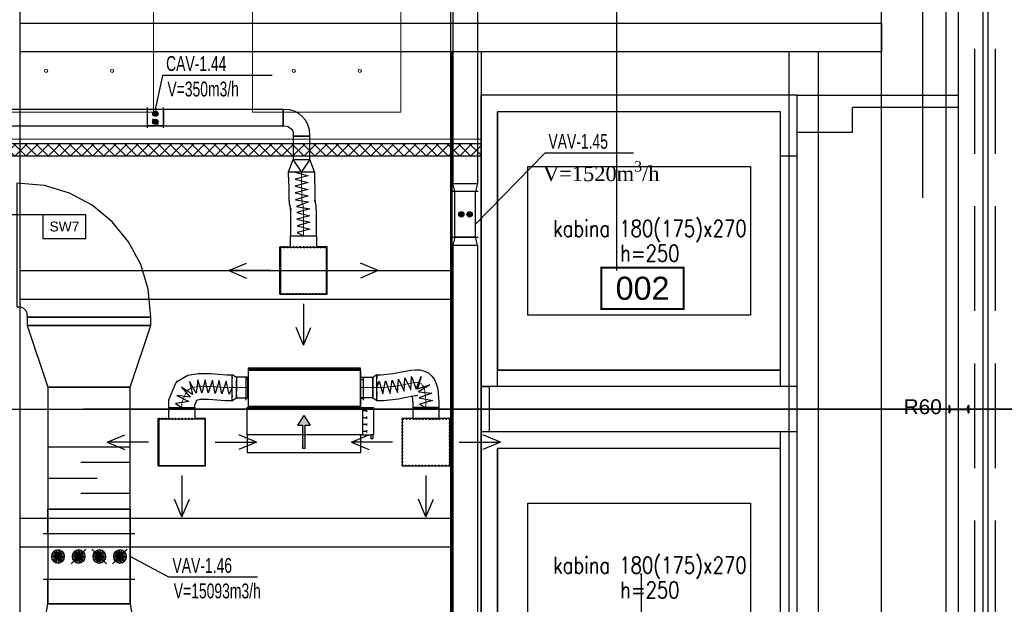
# Model space of a CAD drawing. Header units: centimetres. Extents: x -228435 to 46820, y -89367 to 152985.
# Tile 251 of 256: x 2240 to 14170, y 8636 to 15720. Entities that reach past the tile are written whole.
import ezdxf
from ezdxf.enums import TextEntityAlignment as Align

# ---------------------------------------------------------------- set-up
doc = ezdxf.new("R2010")
doc.units = ezdxf.units.CM
doc.header["$LTSCALE"] = 50
doc.header["$PDMODE"] = 35
doc.header["$PDSIZE"] = 0.1
for name, pattern in [('CADVENT_CENTERLINE', [9.9, 7.4, -1, 0.5, -1]), ('CADVENT_HIDDEN', [0.8, 0.25, -0.55]), ('Kondygnacja  -0_5$0$HIDDEN', [9.525, 6.35, -3.175]), ('Kondygnacja  -0_5$0$HIDDEN2', [4.7625, 3.175, -1.5875]), ('Osie rzutów$0$DASHDOT2', [12.7, 6.35, -3.175, 0, -3.175])]:
    doc.linetypes.add(name, pattern=pattern)
doc.layers.get('0').update_dxf_attribs({"color": 8})
doc.layers.get('DEFPOINTS').update_dxf_attribs({"color": 8})
for name, color, linetype in [('01-103-Went PP_poziom-0_5$0$L_Nawiew', 250, 'Continuous'), ('bgde-nawiewEXP', 250, 'Continuous'), ('bgde-nawiewHIDDEN', 250, 'Continuous'), ('bgde-wywiewEXP', 250, 'Continuous'), ('bgde-wywiewSOL', 5, 'Continuous'), ('bgde_AJ_strzałki', 7, 'Continuous'), ('bgde_redukcja', 250, 'Continuous'), ('bgde_tlumik', 250, 'Continuous'), ('bgde_VAV', 7, 'Continuous'), ('Kondygnacja  -0_5$0$ARCH_GK', 8, 'Continuous'), ('Kondygnacja  -0_5$0$ARCH_INFO_ODPORNOŚĆ OGNIOWA', 8, 'Continuous'), ('Kondygnacja  -0_5$0$ARCH_INFO_OPISY_IST', 8, 'Continuous'), ('Kondygnacja  -0_5$0$ARCH_INFO_OPISY_PRZEGRODY', 8, 'Continuous'), ('Kondygnacja  -0_5$0$ARCH_KONSTR_POWYŻEJ RZUTU', 8, 'Kondygnacja  -0_5$0$HIDDEN'), ('Kondygnacja  -0_5$0$ARCH_KONSTR_POWYŻEJ RZUTU_IST', 8, 'Kondygnacja  -0_5$0$HIDDEN2'), ('Kondygnacja  -0_5$0$ARCH_NIEWIDOK_IST', 8, 'Kondygnacja  -0_5$0$HIDDEN'), ('Kondygnacja  -0_5$0$ARCH_STAL_IST', 8, 'Continuous'), ('Kondygnacja  -0_5$0$ARCH_WIDOK_IST', 8, 'Continuous'), ('Kondygnacja  -0_5$0$ARCH_ŚLUSARKA_OKNA_IST', 8, 'Continuous'), ('Kondygnacja  -0_5$0$ARCH_ŻELBET_IST', 8, 'Continuous'), ('Osie rzutów$0$ARCH_INFO_OSIE_IST', 8, 'Osie rzutów$0$DASHDOT2'), ('Osie rzutów$0$ARCH_INFO_OSIE_OPISY_IST', 8, 'Continuous'), ('Pomieszczenia -05$0$ARCH_INFO_AREA_ETYKIETY_200', 8, 'Continuous')]:
    doc.layers.add(name, color=color, linetype=linetype)
for name, color, linetype, lineweight in [('bgde-nawiewCEN', 7, 'Continuous', 13), ('Kondygnacja  -0_5$0$ARCH_INFO_WYMIARY', 8, 'Continuous', 9), ('Kondygnacja  -0_5$0$ARCH_WIDOK', 8, 'Continuous', 13), ('SU Lampy kwadratowe  -05$0$ARCH_SUFITY_PODWIESZANE', 8, 'Continuous', 9)]:
    doc.layers.add(name, color=color, linetype=linetype, lineweight=lineweight)
doc.styles.add('Kondygnacja  -0_5$0$Arial', font='ARIAL.TTF')
doc.styles.add('Kondygnacja  -0_5$0$Romans', font='Romans.shx', dxfattribs={"width": 0.7})
doc.styles.add('Kondygnacja  -0_5$0$ROMANS-50-CM', font='romans.shx', dxfattribs={"width": 0.8, "height": 10})
doc.styles.add('Pomieszczenia -05$0$Arial', font='ARIAL.TTF')
doc.dimstyles.new('Kondygnacja  -0_5$0$Wymiary 1-100', dxfattribs={"dimtxt": 12, "dimasz": 10, "dimexe": 5, "dimexo": 0, "dimgap": 4, "dimtad": 1, "dimrnd": 0.5, "dimzin": 12, "dimdsep": 46, "dimtxsty": 'Kondygnacja  -0_5$0$Romans', "dimblk": 'Kondygnacja  -0_5$0$_Oblique', "dimcen": 10, "dimdle": 10, "dimclrt": 55, "dimazin": 0, "dimtfac": 1, "dimtmove": 1, "dimatfit": 3, "dimfxl": 8, "dimfxlon": 1, "dimtolj": 1, "dimtzin": 0, "dimarcsym": 0})

# ---------------------------------------------------------------- blocks, each defined once
blk = doc.blocks.new('Osie rzutów')
at = {"layer": 'Osie rzutów$0$ARCH_INFO_OSIE_IST', "ltscale": 10}
for p, q in [((12860, 12510), (12860, 4623.26)), ((13460, 12510), (13460, 4623.26)), ((4436.04, 5600), (15156.54, 5600)), ((15156.54, 5600), (12415.5, 5600))]:
    blk.add_line(p, q, dxfattribs=at)
blk = doc.blocks.new('SU Lampy kwadratowe  -05')
at = {"layer": 'SU Lampy kwadratowe  -05$0$ARCH_SUFITY_PODWIESZANE'}
for points in [[(12320, 6140), (12500, 6140), (12500, 5960), (12320, 5960)], [(12620, 6140), (12800, 6140), (12800, 5960), (12620, 5960)]]:
    blk.add_lwpolyline(points, close=True, dxfattribs=at)
for centre in [(12370, 6010), (12450, 6010), (12670, 6010), (12750, 6010)]:
    blk.add_circle(centre, 2, dxfattribs=at)
blk = doc.blocks.new('Kondygnacja  -0_5$0$_Oblique')
at = {"color": 0, "linetype": 'ByBlock', "lineweight": -2}
blk.add_line((-0.5, -0.5), (0.5, 0.5), dxfattribs=at)
blk = doc.blocks.new('*D164')
at = {"layer": 'DEFPOINTS', "color": 0}
for p in [(9286, 9000), (9286, 4650), (9770, 4650)]:
    blk.add_point(p, dxfattribs=at)
at = {"layer": 'Kondygnacja  -0_5$0$ARCH_INFO_WYMIARY', "color": 0, "lineweight": -2}
for p, q in [((9762, 9000), (9775, 9000)), ((9770, 9010), (9770, 4640)), ((9762, 4650), (9775, 4650))]:
    blk.add_line(p, q, dxfattribs=at)
at = {"layer": 'Kondygnacja  -0_5$0$ARCH_INFO_WYMIARY', "color": 0, "lineweight": -2, "xscale": 10, "yscale": 10, "zscale": 10}
for p, rotation in [((9770, 9000), 90), ((9770, 4650), 270)]:
    blk.add_blockref('Kondygnacja  -0_5$0$_Oblique', p, dxfattribs=dict(at, rotation=rotation))
at = {"layer": 'Kondygnacja  -0_5$0$ARCH_INFO_WYMIARY', "color": 55, "insert": (9760, 6825), "char_height": 12, "attachment_point": 5, "rotation": 90, "style": 'Kondygnacja  -0_5$0$Romans'}
blk.add_mtext('\\A1;4350', dxfattribs=at)
blk = doc.blocks.new('Kondygnacja  -0_5$0$konstrukcja istniejąca -0.5')
at = {"layer": 'Kondygnacja  -0_5$0$ARCH_KONSTR_POWYŻEJ RZUTU_IST', "ltscale": 10}
for points in [[(13432, 9825), (13432, 4975), (13382, 4975)], [(12338, 6175), (12338, 5025)], [(13382, 5025), (13382, 6175)], [(12338, 6067.9), (13382, 6067.9), (13382, 6032.9), (12338, 6032.9)], [(12862, 5167.9), (12862, 6032.9)], [(12897, 6032.9), (12897, 5167.9)], [(13270.5, 5167.9), (13270.5, 6032.9)], [(13305.5, 6032.9), (13305.5, 5167.9)], [(12338, 5767.9), (12862, 5767.9)], [(12862, 5732.9), (12338, 5732.9)], [(12338, 5467.9), (12862, 5467.9)], [(12862, 5432.9), (12338, 5432.9)]]:
    blk.add_lwpolyline(points, dxfattribs=at)
blk = doc.blocks.new('Pomieszczenia -05$0$etykieta_numer')
at = {"color": 0, "linetype": 'ByBlock', "const_width": 2.44}
blk.add_lwpolyline([(-50, -50), (-50, 0), (50, 0), (50, -50)], close=True, dxfattribs=at)
at = {"color": 0, "linetype": 'ByBlock', "style": 'Pomieszczenia -05$0$Arial'}
blk.add_attdef('AECAREA:NUMBER', text='', height=28, dxfattribs=at).set_placement((0, -25), align=Align.MIDDLE)
blk = doc.blocks.new('*D197')
at = {"layer": 'DEFPOINTS', "color": 0}
for p in [(9196, 79785), (9474, 79785), (9196, 12690)]:
    blk.add_point(p, dxfattribs=at)
at = {"layer": 'Kondygnacja  -0_5$0$ARCH_INFO_WYMIARY', "color": 0, "lineweight": -2}
for p, q in [((9466, 79785), (9479, 79785)), ((9474, 12680), (9474, 79795)), ((9466, 12690), (9479, 12690))]:
    blk.add_line(p, q, dxfattribs=at)
at = {"layer": 'Kondygnacja  -0_5$0$ARCH_INFO_WYMIARY', "color": 0, "lineweight": -2, "xscale": 10, "yscale": 10, "zscale": 10}
for p, rotation in [((9474, 79785), 90), ((9474, 12690), 270)]:
    blk.add_blockref('Kondygnacja  -0_5$0$_Oblique', p, dxfattribs=dict(at, rotation=rotation))
at = {"layer": 'Kondygnacja  -0_5$0$ARCH_INFO_WYMIARY', "color": 55, "insert": (9464, 46238), "char_height": 12, "attachment_point": 5, "rotation": 90, "style": 'Kondygnacja  -0_5$0$Romans'}
blk.add_mtext('\\A1;67095', dxfattribs=at)
blk = doc.blocks.new('*D212')
at = {"layer": 'DEFPOINTS', "color": 0}
for p in [(-30586, 81900), (-30681, 12490), (9064, 12490)]:
    blk.add_point(p, dxfattribs=at)
at = {"layer": 'Kondygnacja  -0_5$0$ARCH_INFO_WYMIARY', "color": 0, "lineweight": -2}
for p, q in [((-30673, 81900), (-30686, 81900)), ((-30681, 81910), (-30681, 12480)), ((-30673, 12490), (-30686, 12490))]:
    blk.add_line(p, q, dxfattribs=at)
at = {"layer": 'Kondygnacja  -0_5$0$ARCH_INFO_WYMIARY', "color": 0, "lineweight": -2, "xscale": 10, "yscale": 10, "zscale": 10}
for p, rotation in [((-30681, 81900), 90), ((-30681, 12490), 270)]:
    blk.add_blockref('Kondygnacja  -0_5$0$_Oblique', p, dxfattribs=dict(at, rotation=rotation))
at = {"layer": 'Kondygnacja  -0_5$0$ARCH_INFO_WYMIARY', "color": 55, "insert": (-30691, 47195), "char_height": 12, "attachment_point": 5, "rotation": 90, "style": 'Kondygnacja  -0_5$0$Romans'}
blk.add_mtext('\\A1;69410.5', dxfattribs=at)
blk = doc.blocks.new('0026')
at = {"layer": 'bgde_VAV'}
for p, q in [((462656, 9859, 1210), (462656, 9814, 1210)), ((462656, 9814, 1210), (462656, 9414, 1210)), ((462656, 9814, 1210), (463056, 9814, 1210)), ((462785, 9784, 1210), (462926, 9643, 1210)), ((463056, 9814, 1210), (463056, 9859, 1210)), ((463056, 9414, 1210), (463056, 9814, 1210)), ((462856, 9714, 1210), (462792, 9714, 1210)), ((462856, 9714, 1210), (462795, 9733, 1210)), ((462856, 9714, 1210), (462795, 9694, 1210)), ((462856, 9714, 1210), (462804, 9751, 1210)), ((462856, 9714, 1210), (462804, 9676, 1210)), ((462856, 9514, 1210), (462804, 9551, 1210)), ((462856, 9714, 1210), (462818, 9765, 1210)), ((462856, 9714, 1210), (462818, 9662, 1210)), ((462856, 9514, 1210), (462818, 9565, 1210)), ((462856, 9714, 1210), (462836, 9775, 1210)), ((462856, 9714, 1210), (462836, 9653, 1210)), ((462856, 9514, 1210), (462836, 9575, 1210)), ((462856, 9714, 1210), (462856, 9778, 1210)), ((462856, 9714, 1210), (462875, 9775, 1210)), ((462856, 9714, 1210), (462893, 9765, 1210)), ((462856, 9714, 1210), (462907, 9751, 1210)), ((462856, 9714, 1210), (462916, 9733, 1210)), ((462856, 9714, 1210), (462920, 9714, 1210)), ((462856, 9714, 1210), (462916, 9694, 1210)), ((462856, 9714, 1210), (462907, 9676, 1210)), ((462856, 9714, 1210), (462893, 9662, 1210)), ((462856, 9714, 1210), (462875, 9653, 1210)), ((462856, 9714, 1210), (462856, 9650, 1210)), ((462856, 9514, 1210), (462856, 9578, 1210)), ((462856, 9514, 1210), (462875, 9575, 1210)), ((462856, 9514, 1210), (462893, 9565, 1210)), ((462856, 9514, 1210), (462907, 9551, 1210)), ((462656, 9414, 1210), (462656, 9369, 1210)), ((462656, 9414, 1210), (463056, 9414, 1210)), ((462856, 9514, 1210), (462792, 9514, 1210)), ((462856, 9514, 1210), (462795, 9533, 1210)), ((462856, 9514, 1210), (462795, 9494, 1210)), ((462856, 9514, 1210), (462804, 9476, 1210)), ((462856, 9514, 1210), (462818, 9462, 1210)), ((462856, 9514, 1210), (462836, 9453, 1210)), ((462856, 9514, 1210), (462916, 9533, 1210)), ((462856, 9514, 1210), (462920, 9514, 1210)), ((462856, 9514, 1210), (462916, 9494, 1210)), ((462856, 9514, 1210), (462907, 9476, 1210)), ((462856, 9514, 1210), (462893, 9462, 1210)), ((462856, 9514, 1210), (462875, 9453, 1210)), ((462856, 9514, 1210), (462856, 9450, 1210)), ((463056, 9369, 1210), (463056, 9414, 1210))]:
    blk.add_line(p, q, dxfattribs=at)
for centre in [(462856, 9714, 1210), (462856, 9514, 1210)]:
    blk.add_ellipse(centre, major_axis=(0, 64), ratio=1, start_param=-1.570796, end_param=4.712389, dxfattribs=at)
blk = doc.blocks.new('06')
at = {"layer": 'bgde_VAV', "color": 3, "linetype": 'Continuous', "lineweight": -2}
for p, q in [((-54870, 68405), (-54870, 68375)), ((-54870, 68375), (-54870, 68125)), ((-54320, 68375), (-54320, 68405)), ((-54320, 68125), (-54320, 68375)), ((-54870, 68125), (-54870, 68095)), ((-54320, 68095), (-54320, 68125))]:
    blk.add_line(p, q, dxfattribs=at)
at = {"layer": 'bgde_VAV', "color": 3, "linetype": 'ByBlock', "lineweight": -2}
for p, q in [((-54320, 68375), (-54870, 68375)), ((-54320, 68125), (-54870, 68125))]:
    blk.add_line(p, q, dxfattribs=at)
at = {"layer": 'bgde_VAV', "color": 3, "linetype": 'Continuous', "lineweight": -3}
for p, q in [((-54595, 68303), (-54627, 68303)), ((-54595, 68303), (-54626, 68313)), ((-54595, 68303), (-54626, 68293)), ((-54595, 68303), (-54621, 68322)), ((-54595, 68303), (-54621, 68284)), ((-54595, 68303), (-54614, 68329)), ((-54595, 68303), (-54614, 68277)), ((-54595, 68303), (-54605, 68334)), ((-54595, 68303), (-54605, 68273)), ((-54595, 68303), (-54595, 68335)), ((-54595, 68303), (-54585, 68334)), ((-54595, 68303), (-54576, 68329)), ((-54595, 68303), (-54569, 68322)), ((-54595, 68303), (-54565, 68313)), ((-54595, 68303), (-54563, 68303)), ((-54595, 68303), (-54565, 68293)), ((-54595, 68303), (-54569, 68284)), ((-54595, 68303), (-54576, 68277)), ((-54595, 68303), (-54585, 68273)), ((-54595, 68303), (-54595, 68271)), ((-54595, 68203), (-54627, 68203)), ((-54595, 68203), (-54626, 68213)), ((-54595, 68203), (-54626, 68193)), ((-54595, 68203), (-54621, 68222)), ((-54595, 68203), (-54621, 68184)), ((-54595, 68203), (-54614, 68229)), ((-54595, 68203), (-54614, 68177)), ((-54595, 68203), (-54605, 68234)), ((-54595, 68203), (-54605, 68173)), ((-54595, 68203), (-54595, 68235)), ((-54595, 68203), (-54585, 68234)), ((-54595, 68203), (-54576, 68229)), ((-54595, 68203), (-54569, 68222)), ((-54595, 68203), (-54565, 68213)), ((-54595, 68203), (-54563, 68203)), ((-54595, 68203), (-54565, 68193)), ((-54595, 68203), (-54569, 68184)), ((-54595, 68203), (-54576, 68177)), ((-54595, 68203), (-54585, 68173)), ((-54595, 68203), (-54595, 68171))]:
    blk.add_line(p, q, dxfattribs=at)
for centre in [(-54595, 68303), (-54595, 68203)]:
    blk.add_ellipse(centre, major_axis=(32, 0), ratio=1, start_param=-1.570796, end_param=4.712389, dxfattribs=at)
blk = doc.blocks.new('08')
at = {"layer": 'bgde_VAV', "color": 3, "linetype": 'Continuous', "lineweight": -2}
for p, q in [((-57699, 65891), (-57755, 65891)), ((-56699, 65891), (-57699, 65891)), ((-56643, 65891), (-56699, 65891)), ((-57755, 65341), (-57699, 65341)), ((-57699, 65341), (-56699, 65341)), ((-56699, 65341), (-56643, 65341))]:
    blk.add_line(p, q, dxfattribs=at)
at = {"layer": 'bgde_VAV', "color": 3, "linetype": 'ByBlock', "lineweight": -2}
for p, q in [((-57699, 65891), (-57699, 65341)), ((-56699, 65891), (-56699, 65341))]:
    blk.add_line(p, q, dxfattribs=at)
at = {"layer": 'bgde_VAV', "color": 3, "linetype": 'Continuous', "lineweight": -3}
for p, q in [((-57574, 65616), (-57654, 65616)), ((-57574, 65616), (-57650, 65640)), ((-57574, 65616), (-57650, 65591)), ((-57574, 65616), (-57639, 65663)), ((-57574, 65616), (-57639, 65569)), ((-57574, 65616), (-57621, 65680)), ((-57574, 65616), (-57621, 65551)), ((-57574, 65616), (-57599, 65692)), ((-57574, 65616), (-57599, 65540)), ((-57574, 65616), (-57574, 65696)), ((-57574, 65616), (-57550, 65692)), ((-57574, 65616), (-57527, 65680)), ((-57574, 65616), (-57510, 65663)), ((-57574, 65616), (-57498, 65640)), ((-57574, 65616), (-57498, 65591)), ((-57574, 65616), (-57510, 65569)), ((-57574, 65616), (-57527, 65551)), ((-57574, 65616), (-57550, 65540)), ((-57574, 65616), (-57574, 65536)), ((-57574, 65616), (-57494, 65616)), ((-57236, 65704), (-57413, 65527)), ((-57324, 65616), (-57404, 65616)), ((-57324, 65616), (-57400, 65640)), ((-57324, 65616), (-57400, 65591)), ((-57324, 65616), (-57389, 65663)), ((-57324, 65616), (-57389, 65569)), ((-57324, 65616), (-57371, 65680)), ((-57324, 65616), (-57371, 65551)), ((-57324, 65616), (-57349, 65692)), ((-57324, 65616), (-57349, 65540)), ((-57324, 65616), (-57324, 65696)), ((-57324, 65616), (-57300, 65692)), ((-57324, 65616), (-57277, 65680)), ((-57324, 65616), (-57260, 65663)), ((-57324, 65616), (-57248, 65640)), ((-57324, 65616), (-57248, 65591)), ((-57324, 65616), (-57260, 65569)), ((-57324, 65616), (-57277, 65551)), ((-57324, 65616), (-57300, 65540)), ((-57324, 65616), (-57324, 65536)), ((-57324, 65616), (-57244, 65616)), ((-56986, 65527), (-57163, 65704)), ((-57074, 65616), (-57154, 65616)), ((-57074, 65616), (-57150, 65640)), ((-57074, 65616), (-57150, 65591)), ((-57074, 65616), (-57139, 65663)), ((-57074, 65616), (-57139, 65569)), ((-57074, 65616), (-57121, 65680)), ((-57074, 65616), (-57121, 65551)), ((-57074, 65616), (-57099, 65692)), ((-57074, 65616), (-57099, 65540)), ((-57074, 65616), (-57074, 65696)), ((-57074, 65616), (-57050, 65692)), ((-57074, 65616), (-57027, 65680)), ((-57074, 65616), (-57010, 65663)), ((-57074, 65616), (-56998, 65640)), ((-57074, 65616), (-56998, 65591)), ((-57074, 65616), (-57010, 65569)), ((-57074, 65616), (-57027, 65551)), ((-57074, 65616), (-57050, 65540)), ((-57074, 65616), (-57074, 65536)), ((-57074, 65616), (-56994, 65616)), ((-56736, 65704), (-56913, 65527)), ((-56824, 65616), (-56904, 65616)), ((-56824, 65616), (-56900, 65640)), ((-56824, 65616), (-56900, 65591)), ((-56824, 65616), (-56889, 65663)), ((-56824, 65616), (-56889, 65569)), ((-56824, 65616), (-56871, 65680)), ((-56824, 65616), (-56871, 65551)), ((-56824, 65616), (-56849, 65692)), ((-56824, 65616), (-56849, 65540)), ((-56824, 65616), (-56824, 65696)), ((-56824, 65616), (-56800, 65692)), ((-56824, 65616), (-56777, 65680)), ((-56824, 65616), (-56760, 65663)), ((-56824, 65616), (-56748, 65640)), ((-56824, 65616), (-56748, 65591)), ((-56824, 65616), (-56760, 65569)), ((-56824, 65616), (-56777, 65551)), ((-56824, 65616), (-56800, 65540)), ((-56824, 65616), (-56824, 65536)), ((-56824, 65616), (-56744, 65616))]:
    blk.add_line(p, q, dxfattribs=at)
for centre in [(-57574, 65616), (-57324, 65616), (-57074, 65616), (-56824, 65616)]:
    blk.add_ellipse(centre, major_axis=(80, 0), ratio=1, start_param=-1.570796, end_param=4.712389, dxfattribs=at)
blk = doc.blocks.new('A$C5B3E7367')
at = {"layer": '01-103-Went PP_poziom-0_5$0$L_Nawiew'}
h = blk.add_hatch(color=256, dxfattribs=at)
h.paths.add_polyline_path([(215, 704), (215, 674), (332, 674), (332, 612), (446, 689), (332, 766), (332, 704)])
h.paths.add_polyline_path([(48, 704), (48, 674), (215, 674), (215, 704)])
for p, q in [((215, 1525), (165, 1525)), ((165, 1525), (165, 1505)), ((165, 1505), (215, 1505)), ((215, 1400), (215, 1530)), ((545, 1530), (215, 1530)), ((215, 1530), (215, 1515)), ((244, 1452), (269, 1452)), ((256, 1452), (256, 1400)), ((326, 1452), (351, 1452)), ((339, 1452), (339, 1400)), ((409, 1452), (434, 1452)), ((421, 1452), (421, 1400)), ((491, 1452), (516, 1452)), ((504, 1452), (504, 1400)), ((545, 1400), (545, 1530)), ((0, 1378), (215, 1378)), ((0, 0), (0, 1378)), ((545, 1400), (215, 1400)), ((215, 1400), (215, 1378)), ((215, 1378), (215, 0)), ((545, 0), (545, 1400)), ((446, 689), (332, 766)), ((332, 704), (332, 766)), ((48, 704), (332, 704)), ((48, 704), (48, 674)), ((48, 674), (332, 674)), ((446, 689), (332, 612)), ((332, 612), (332, 674)), ((215, 0), (0, 0)), ((215, 0), (545, 0))]:
    blk.add_line(p, q, dxfattribs=at)
blk = doc.blocks.new('A$C53CA46B8')
at = {"layer": 'bgde-wywiewSOL'}
for p, q in [((200, 481), (-250, 481)), ((-250, 481), (-250, -879)), ((113, 511), (-162, 511)), ((-137, 481), (-137, 511)), ((88, 481), (88, 511)), ((200, 481), (200, -879)), ((200, -879), (-250, -879)), ((113, -909), (-162, -909)), ((-137, -879), (-137, -909)), ((88, -879), (88, -909))]:
    blk.add_line(p, q, dxfattribs=at)
at = {"layer": '01-103-Went PP_poziom-0_5$0$L_Nawiew'}
blk.add_blockref('A$C5B3E7367', (-795, -894), dxfattribs=at)
blk = doc.blocks.new('strzałki')
at = {"layer": 'bgde_AJ_strzałki'}
for p, q in [((-904, 0), (-691, 90, 3433)), ((-404, 0), (-904, 0)), ((-904, 0), (-691, -90, 3433)), ((404, 0), (904, 0)), ((904, 0), (691, 90, 3433)), ((904, 0), (691, -90, 3433)), ((0, -404), (0, -904)), ((0, -904), (-90, -691, 3433)), ((0, -904), (90, -691, 3433))]:
    blk.add_line(p, q, dxfattribs=at)
blk = doc.blocks.new('t46')
at = {"layer": 'bgde_tlumik'}
for p, q in [((3579, 10353), (2979, 10353)), ((2579, 10166), (3179, 10166)), ((3579, 9978), (2979, 9978))]:
    blk.add_line(p, q, dxfattribs=at)
blk.add_lwpolyline([(2579, 9791), (3579, 9791), (3579, 10541), (2579, 10541)], close=True, dxfattribs=at)

msp = doc.modelspace()

# ---------------------------------------------------------------- hatches: boundary and pattern name
at = {"layer": 'Kondygnacja  -0_5$0$ARCH_GK', "linetype": 'Continuous', "lineweight": -3}
h = msp.add_hatch(dxfattribs=at)
h.set_pattern_fill('ANSI37', color=256, scale=30, angle=-360, style=0)
h.set_pattern_definition([(45, (-121140, -45000), (-67.35192, 67.35192), []), (135, (-121140, -45000), (-67.35192, -67.35192), [])])
h.paths.add_polyline_path([(-10590, 14220), (-10440, 14070), (1900, 14070), (1975, 14107.5), (1975, 14220)], flags=0)
h.paths.add_polyline_path([(1975, 14220), (1975, 14107.5), (2050, 14070), (7830, 14070), (7830, 14220)], flags=0)

# ---------------------------------------------------------------- linework, layer by layer
at = {"layer": 'bgde-nawiewCEN', "linetype": 'CADVENT_CENTERLINE', "ltscale": 0.06}
for p, q in [((5655.556, 13811.696), (5655.556, 13876.418)), ((5656.707, 13650.809), (5655.556, 13811.696)), ((5658.02, 13582.803), (5656.707, 13650.809)), ((5659.711, 13537.836), (5658.02, 13582.803)), ((5661.698, 13510.789), (5659.711, 13537.836)), ((5663.895, 13496.541), (5661.698, 13510.789)), ((5666.218, 13489.972), (5663.895, 13496.541)), ((5668.583, 13485.964), (5666.218, 13489.972)), ((5670.906, 13479.395), (5668.583, 13485.964)), ((5673.103, 13465.147), (5670.906, 13479.395)), ((5675.09, 13438.1), (5673.103, 13465.147)), ((5676.781, 13393.133), (5675.09, 13438.1)), ((5678.094, 13325.127), (5676.781, 13393.133)), ((5679.245, 13164.24), (5678.094, 13325.127)), ((5679.245, 13099.518), (5679.245, 13164.24)), ((4205.785, 11082.329), (4264.815, 11222.701)), ((4264.815, 11222.701), (4334.462, 11263.685)), ((4334.462, 11263.685), (4427.184, 11277.903)), ((4427.184, 11277.903), (4540.22, 11275.498)), ((4540.22, 11275.498), (4743.503, 11261.401)), ((4743.503, 11261.401), (4816.195, 11261.401)), ((4816.195, 11261.401), (4866.195, 11261.401)), ((4866.195, 11261.401), (5006.195, 11261.401)), ((5010.195, 11261.401), (5006.195, 11261.401)), ((6370.195, 11261.401), (6374.195, 11261.401)), ((6516.99, 11261.401), (6374.195, 11261.401)), ((6566.99, 11261.401), (6516.99, 11261.401)), ((6628.859, 11261.401), (6566.99, 11261.401)), ((6796.883, 11279.901), (6628.859, 11261.401)), ((6886.674, 11296.405), (6796.883, 11279.901)), ((6961.326, 11311.86), (6886.674, 11296.405)), ((7022.058, 11321.85), (6961.326, 11311.86)), ((7070.095, 11321.963), (7022.058, 11321.85)), ((7106.657, 11307.782), (7070.095, 11321.963)), ((7132.967, 11274.896), (7106.657, 11307.782)), ((7150.247, 11218.888), (7132.967, 11274.896)), ((7162.605, 11077.599), (7150.247, 11218.888)), ((4205.785, 11019.853), (4205.785, 11082.329)), ((7162.605, 11019.853), (7162.605, 11077.599))]:
    msp.add_line(p, q, dxfattribs=at)
at = {"layer": 'bgde-nawiewEXP', "linetype": 'Continuous'}
for points in [[(160.471, 14432.094), (5430.556, 14432.094), (5475.065, 14430.173), (5493.825, 14424.482), (5511.114, 14415.241), (5526.268, 14402.804), (5538.705, 14387.65), (5547.946, 14370.361), (5553.636, 14351.602), (5555.558, 14307.093), (5755.558, 14307.095), (5749.794, 14390.62), (5732.722, 14446.898), (5704.999, 14498.764), (5667.689, 14544.226), (5622.228, 14581.535), (5570.362, 14609.258), (5514.083, 14626.33), (5430.556, 14632.094), (5430.556, 14432.094), (5430.556, 14632.094), (160.471, 14632.094)], [(5498.056, 13876.418), (5555.556, 14026.418), (5755.556, 14026.418), (5755.556, 14307.094), (5555.556, 14307.094), (5555.556, 14026.418), (5755.556, 14026.418), (5655.556, 13876.418), (5555.556, 14026.418)], [(5498.056, 13876.418), (5813.056, 13876.418), (5755.556, 14026.418)], [(5498.056, 13811.152), (5498.056, 13876.418), (5813.056, 13876.418), (5813.056, 13812.241), (5814.199, 13652.475), (5815.497, 13585.249), (5817.175, 13540.632), (5819.152, 13513.711), (5821.343, 13499.499)], [(5498.056, 13811.152), (5499.215, 13649.143), (5500.543, 13580.357), (5502.247, 13535.041), (5504.243, 13507.866), (5506.446, 13493.582), (5519.467, 13433.741), (5521.843, 13427.022), (5524.209, 13423.014), (5526.479, 13416.596)], [(5521.745, 12959.518), (5521.745, 13099.518), (5836.745, 13099.518), (5836.745, 13164.784), (5835.586, 13326.793), (5834.258, 13395.579), (5832.554, 13440.896), (5830.558, 13468.07), (5828.355, 13482.354), (5817.94, 13530.222)], [(5516.861, 13445.714), (5517.626, 13435.304), (5519.304, 13390.687), (5520.602, 13323.461), (5521.745, 13163.695), (5521.745, 13099.518), (5836.745, 13099.518), (5836.745, 12959.518)], [(5391.745, 12392.018), (5966.745, 12392.018), (5966.745, 12967.018), (5836.745, 12967.018)], [(5391.745, 12392.018), (5391.745, 12967.018), (5521.745, 12967.018)], [(6566.99, 11416.479), (6615.592, 11416.479), (6763.695, 11432.786), (6844.769, 11447.688), (6917.774, 11462.801), (6980.933, 11473.191), (7034.494, 11478.352), (7090.937, 11478.484), (7144.226, 11459.823), (7191.309, 11441.562), (7232.086, 11402.389), (7267.174, 11358.53), (7285.28, 11309.423), (7306.385, 11241.017), (7320.105, 11084.156), (7320.105, 11019.853), (7005.105, 11019.853), (7005.105, 10887.353)], [(4048.285, 11019.853), (4048.285, 11113.157), (4133.904, 11316.756), (4151.691, 11338.775), (4275.661, 11411.726), (4401.614, 11431.039), (4430.46, 11433.793), (4554.356, 11431.158), (4751.515, 11417.485), (4816.195, 11417.485)], [(4816.195, 11388.811), (4816.195, 11418.901), (4866.195, 11386.401), (4866.195, 11309.236)], [(4816.195, 11386.667), (4816.195, 11415.691)], [(4816.195, 11386.667), (4816.195, 11375.141)], [(4816.195, 11289.719), (4816.195, 11381.312)], [(4816.195, 11282.469), (4816.195, 11365.021)], [(4866.195, 11136.401), (5006.195, 11136.401), (5006.195, 11386.401), (4866.195, 11386.401), (4866.195, 11261.401)], [(4866.195, 11309.236), (4866.195, 11349.789)], [(5006.195, 11136.401), (5006.195, 11386.401), (5010.195, 11386.401)], [(6370.195, 11136.401), (6374.195, 11136.401), (6374.195, 11386.401), (6370.195, 11386.401)], [(6516.99, 11136.401), (6516.99, 11386.401), (6566.99, 11418.901), (6566.99, 11392.288)], [(6566.99, 11390.514), (6566.99, 11415.75)], [(6566.99, 11390.514), (6566.99, 11375.62)], [(6566.99, 11321.673), (6566.99, 11384.237)], [(6566.99, 11288.917), (6566.99, 11365.163)], [(4816.195, 11282.469), (4816.195, 11267.125)], [(4816.195, 11174.039), (4816.195, 11276.48)], [(4816.195, 11165.93), (4816.195, 11253.652)], [(4866.195, 11173.013), (4866.195, 11309.236)], [(4866.195, 11309.236), (4866.195, 11261.401)], [(4866.195, 11136.401), (4866.195, 11261.401), (4866.195, 11213.565)], [(6566.99, 11321.673), (6566.99, 11295.856)], [(6566.99, 11288.917), (6566.99, 11268.282)], [(6566.99, 11201.128), (6566.99, 11281.643)], [(6566.99, 11171.201), (6566.99, 11253.794)], [(4048.285, 11019.853), (4363.285, 11019.853), (4363.285, 11051.501), (4389.27, 11113.294)], [(4377.939, 11106.626), (4393.264, 11115.644), (4433.464, 11121.808)], [(4423.908, 11122.012), (4526.084, 11119.838), (4735.49, 11105.316), (4816.195, 11105.316), (4816.195, 11103.901), (4866.195, 11136.401), (4866.195, 11145.916)], [(4816.195, 11165.93), (4816.195, 11155.755)], [(4816.195, 11109.534), (4816.195, 11162.815)], [(4816.195, 11105.316), (4816.195, 11146.822)], [(4866.195, 11173.013), (4866.195, 11145.916)], [(4866.195, 11145.916), (4866.195, 11173.013)], [(4866.195, 11145.916), (4866.195, 11136.401)], [(5006.195, 11136.401), (5010.195, 11136.401)], [(6516.99, 11136.401), (6566.99, 11103.901), (6566.99, 11106.323)], [(6566.99, 11201.128), (6566.99, 11179.241)], [(6566.99, 11171.201), (6566.99, 11156.913)], [(6566.99, 11106.323), (6642.127, 11106.323), (6830.07, 11127.017), (6928.579, 11145.123), (7004.877, 11160.918), (7063.184, 11170.51)], [(6566.99, 11115.89), (6566.99, 11167.192)], [(6566.99, 11106.323), (6566.99, 11146.881)], [(6566.99, 11115.89), (6566.99, 11110.754)], [(6997.38, 11159.366), (7005.105, 11071.043), (7005.105, 11019.853), (7320.105, 11019.853), (7320.105, 10887.353)], [(7032.128, 11165.401), (7049.253, 11165.441)], [(4048.285, 10879.853), (4048.285, 11019.853), (4363.285, 11019.853), (4363.285, 10879.853)], [(3918.285, 10312.353), (4493.285, 10312.353), (4493.285, 10887.353), (4363.285, 10887.353)], [(3918.285, 10312.353), (3918.285, 10887.353), (4048.285, 10887.353)]]:
    msp.add_lwpolyline(points, dxfattribs=at)
at = {"layer": 'bgde-nawiewEXP'}
msp.add_lwpolyline([(5655.556, 13876.418), (5576.806, 13873.83), (5734.344, 13827.187), (5576.942, 13786.196), (5734.615, 13745.843), (5577.388, 13704.293), (5735.295, 13664.004), (5578.416, 13620.676), (5736.75, 13584.595), (5580.838, 13538.268), (5740.563, 13514.652), (5594.889, 13455.919), (5754.427, 13427.313), (5598.303, 13381.572), (5756.561, 13344.908), (5599.609, 13302.915), (5757.468, 13264.574), (5600.226, 13222.269), (5757.886, 13180.979), (5600.471, 13139.281), (5679.245, 13099.518)], dxfattribs=at)
at = {"layer": 'bgde-nawiewEXP', "linetype": 'Continuous'}
for points in [[(5399.245, 12399.518), (5959.245, 12399.518), (5959.245, 12959.518), (5399.245, 12959.518)], [(5010.195, 11486.401), (6370.195, 11486.401), (6370.195, 11496.401), (5010.195, 11496.401)], [(5010.195, 11036.401), (6370.195, 11036.401), (6370.195, 11486.401), (5010.195, 11486.401)], [(6374.195, 11136.401), (6374.195, 11386.401), (6516.99, 11386.401), (6516.99, 11136.401)], [(3925.785, 10319.853), (4485.785, 10319.853), (4485.785, 10879.853), (3925.785, 10879.853)], [(6875.105, 10312.353), (7450.105, 10312.353), (7450.105, 10887.353), (6875.105, 10887.353)]]:
    msp.add_lwpolyline(points, close=True, dxfattribs=at)
at = {"layer": 'bgde-nawiewHIDDEN', "linetype": 'CADVENT_HIDDEN'}
for points in [[(5521.745, 13099.518), (5836.745, 13099.518)], [(4816.195, 11417.485), (4816.195, 11415.691)], [(4816.195, 11381.312), (4816.195, 11388.811)], [(4816.195, 11365.021), (4816.195, 11375.141)], [(5010.195, 11136.401), (5010.195, 11386.401)], [(6370.195, 11136.401), (6370.195, 11386.401)], [(6566.99, 11416.479), (6566.99, 11415.75)], [(6566.99, 11384.237), (6566.99, 11392.288)], [(6566.99, 11365.163), (6566.99, 11375.62)], [(4816.195, 11276.48), (4816.195, 11289.719)], [(4816.195, 11253.652), (4816.195, 11267.125)], [(6566.99, 11281.643), (6566.99, 11295.856)], [(6566.99, 11253.794), (6566.99, 11268.282)], [(4816.195, 11162.815), (4816.195, 11174.039)], [(4816.195, 11146.822), (4816.195, 11155.755)], [(4816.195, 11105.316), (4816.195, 11109.534)], [(6566.99, 11167.192), (6566.99, 11179.241)], [(6566.99, 11146.881), (6566.99, 11156.913)], [(6566.99, 11106.323), (6566.99, 11110.754)], [(4048.285, 11019.853), (4363.285, 11019.853)], [(7005.105, 11019.853), (7320.105, 11019.853)], [(3925.785, 10319.853), (3925.785, 10879.853), (4363.285, 10879.853), (4048.285, 10879.853)], [(3925.785, 10319.853), (4485.785, 10319.853), (4485.785, 10879.853), (4048.285, 10879.853)]]:
    msp.add_lwpolyline(points, dxfattribs=at)
for points in [[(5391.745, 12392.018), (5966.745, 12392.018), (5966.745, 12967.018), (5391.745, 12967.018)], [(5391.745, 12967.018), (5391.745, 12967.018)], [(5399.245, 12399.518), (5399.245, 12959.518), (5959.245, 12959.518), (5959.245, 12399.518)], [(5399.245, 12959.518), (5399.245, 12959.518)], [(5399.245, 12959.518), (5399.245, 12959.518)], [(5521.745, 12959.518), (5836.745, 12959.518), (5533.734, 12959.518)], [(5959.245, 12959.518), (5959.245, 12959.518)], [(5966.745, 12967.018), (5966.745, 12967.018)], [(5391.745, 12392.018), (5391.745, 12392.018)], [(5399.245, 12399.518), (5399.245, 12399.518)], [(5959.245, 12399.518), (5959.245, 12399.518)], [(5966.745, 12392.018), (5966.745, 12392.018)], [(3918.285, 10312.353), (4493.285, 10312.353), (4493.285, 10887.353), (3918.285, 10887.353)], [(3918.285, 10887.353), (3918.285, 10887.353)], [(3925.785, 10879.853), (3925.785, 10879.853)], [(3925.785, 10879.853), (3925.785, 10879.853)], [(4485.785, 10879.853), (4485.785, 10879.853)], [(4493.285, 10887.353), (4493.285, 10887.353)], [(6875.105, 10312.353), (6875.105, 10887.353), (7450.105, 10887.353), (7450.105, 10312.353)], [(6882.605, 10319.853), (6882.605, 10879.853), (7442.605, 10879.853), (7442.605, 10319.853)], [(6882.605, 10879.853), (6882.605, 10879.853)], [(7005.105, 10879.853), (7320.105, 10879.853), (7017.094, 10879.853)], [(7442.605, 10879.853), (7442.605, 10879.853)], [(7442.605, 10879.853), (7442.605, 10879.853)], [(3918.285, 10312.353), (3918.285, 10312.353)], [(3925.785, 10319.853), (3925.785, 10319.853)], [(4485.785, 10319.853), (4485.785, 10319.853)], [(4493.285, 10312.353), (4493.285, 10312.353)], [(6875.105, 10312.353), (6875.105, 10312.353)], [(6882.605, 10319.853), (6882.605, 10319.853)], [(7442.605, 10319.853), (7442.605, 10319.853)]]:
    msp.add_lwpolyline(points, close=True, dxfattribs=at)
at = {"layer": 'bgde-nawiewHIDDEN'}
for points in [[(4816.195, 11261.401), (4779.606, 11183.019), (4740.631, 11341.775), (4690.144, 11186.565), (4658.5, 11346.333), (4607.548, 11191.995), (4575.596, 11352.13), (4524.98, 11197.498), (4488.631, 11356.725), (4447.328, 11199.661), (4398.455, 11355.036), (4379.684, 11193.927), (4297.67, 11334.296), (4332.859, 11177.073), (4199.124, 11267.644), (4306.505, 11147.414), (4145.257, 11166.369), (4289.686, 11092.362), (4128.582, 11067.732), (4205.785, 11019.853)], [(6566.99, 11261.401), (6593.729, 11340.413), (6640.349, 11184.428), (6673.367, 11344.34), (6729.252, 11191.402), (6752.348, 11352.904), (6815.703, 11203.168), (6829.005, 11365.367), (6899.666, 11218.685), (6907.69, 11381.201), (6977.728, 11234.83), (6989.322, 11396.93), (7044.506, 11244.595), (7103.679, 11395.177), (7058.973, 11245.351), (7210.572, 11294.072), (7071.787, 11209.637), (7233.553, 11194.669), (7080.607, 11138.456), (7239.972, 11105.669), (7083.571, 11060.14), (7162.605, 11019.853)]]:
    msp.add_lwpolyline(points, dxfattribs=at)
at = {"layer": 'bgde-wywiewEXP', "linetype": 'Continuous'}
for p, q in [((7488.151, 15947.55), (7488.15, 13735.966)), ((7788.154, 15947.547), (7788.15, 13735.966))]:
    msp.add_line(p, q, dxfattribs=at)
for points in [[(2204.379, 12240.695), (2248.888, 12238.773), (2267.649, 12233.082), (2284.939, 12223.84), (2300.094, 12211.403), (2312.532, 12196.248), (2321.774, 12178.957), (2327.465, 12160.197), (2329.386, 12115.686), (3829.386, 12115.686), (3798.642, 12452.832), (3707.593, 12752.983), (3559.736, 13029.603), (3360.755, 13272.063), (3118.295, 13471.044), (2841.674, 13618.901), (2541.524, 13709.951), (2204.394, 13740.695), (2204.386, 12990.695)], [(7788.15, 13735.966), (7763.15, 13635.966), (7513.15, 13635.966), (7488.15, 13735.966)], [(7788.15, 12985.966), (7763.15, 13085.966), (7513.15, 13085.966), (7488.15, 12985.966)], [(2329.386, 12015.686), (3829.386, 12015.686), (3829.386, 12115.686), (2329.386, 12115.686)], [(2329.386, 12015.686), (2579.386, 11265.686), (3579.386, 11265.686), (3829.386, 12015.686)], [(2579.386, 8640.686), (3579.386, 8640.686), (3579.386, 11265.686), (2579.386, 11265.686)], [(2479.386, 7440.989), (2479.386, 8040.686), (2579.386, 8640.686), (3579.386, 8640.686), (3679.386, 8040.686), (2479.386, 8040.686), (3679.386, 8040.686), (3679.386, 6674.997), (2479.386, 6674.997)]]:
    msp.add_lwpolyline(points, close=True, dxfattribs=at)
for points in [[(7788.15, 12985.966), (7788.15, 6674.997), (7488.15, 6674.997), (7788.15, 6674.997), (7788.15, 6549.997), (7779.127, 6549.997)], [(7488.15, 12985.966), (7488.15, 6549.997)]]:
    msp.add_lwpolyline(points, dxfattribs=at)
at = {"layer": 'bgde_redukcja'}
for points in [[(2579.386, 9790.686), (3579.389, 9790.686), (3579.389, 9490.686), (2579.386, 9490.686)], [(2579.386, 8940.686), (3579.389, 8940.686), (3579.389, 8640.686), (2579.386, 8640.686)]]:
    msp.add_lwpolyline(points, close=True, dxfattribs=at)
at = {"layer": 'bgde_VAV'}
for p, q in [((3971.078, 15044.873, 21.417), (3882.755, 14632.094)), ((5297.45, 15044.873, 21.417), (3971.078, 15044.873, 21.417)), ((3784.405, 14632.094), (3784.405, 14432.094)), ((3984.405, 14632.094), (3984.405, 14432.094)), ((8603.705, 14102.786, 21.417), (7763.15, 13240.208)), ((9676.886, 14102.786, 21.417), (8603.705, 14102.786, 21.417)), ((4048.52, 8963.888, 21.417), (3579.389, 9215.686)), ((5121.7, 8963.888, 21.417), (4048.52, 8963.888, 21.417))]:
    msp.add_line(p, q, dxfattribs=at)
at = {"layer": 'Kondygnacja  -0_5$0$ARCH_GK', "linetype": 'Continuous', "lineweight": -3}
for p, q in [((-10590, 14220), (7830, 14220)), ((7830, 14070), (7830, 14220)), ((2050, 14070), (7830, 14070))]:
    msp.add_line(p, q, dxfattribs=at)
at = {"layer": 'Kondygnacja  -0_5$0$ARCH_INFO_OPISY_PRZEGRODY'}
msp.add_lwpolyline([(2521.996, 13356.788), (1545.376, 13356.788)], dxfattribs=at)
msp.add_lwpolyline([(2521.996, 13068.788), (3041.996, 13068.788), (3041.996, 13356.788), (2521.996, 13356.788), (2521.996, 13068.788)], close=True, dxfattribs=at)
at = {"layer": 'Kondygnacja  -0_5$0$ARCH_NIEWIDOK_IST', "ltscale": 4}
for p, q in [((13810, 28700), (13810, 4650)), ((14060, 28700), (14060, 4400))]:
    msp.add_line(p, q, dxfattribs=at)
at = {"layer": 'Kondygnacja  -0_5$0$ARCH_STAL_IST'}
for p, q in [((13503.8, 11045), (13500, 11045)), ((13500, 11045), (13500, 10955)), ((13500, 10955), (13500, 11045)), ((13500, 11045), (13503.8, 11045)), ((13515.764, 11008.2), (13511.3, 11037.5)), ((13515.764, 10991.8), (13511.3, 10962.5)), ((13520.264, 11003.7), (13719.736, 11003.7)), ((13520.264, 10996.3), (13719.736, 10996.3)), ((13724.236, 11008.2), (13728.7, 11037.5)), ((13724.236, 10991.8), (13728.7, 10962.5)), ((13736.2, 11045), (13740, 11045)), ((13740, 11045), (13736.2, 11045)), ((13740, 11045), (13740, 10955)), ((13740, 10955), (13740, 11045)), ((13500, 10955), (13503.8, 10955)), ((13740, 10955), (13736.2, 10955))]:
    msp.add_line(p, q, dxfattribs=at)
for centre, radius, start, end in [((13503.8, 11037.5), 7.5, 0, 90), ((13503.8, 11037.5), 7.5, 0, 90), ((13520.264, 11008.2), 4.5, 180, 270), ((13520.264, 10991.8), 4.5, 90, 180), ((13719.736, 11008.2), 4.5, 270, 0), ((13719.736, 10991.8), 4.5, 0, 90), ((13736.2, 11037.5), 7.5, 90, 180), ((13736.2, 11037.5), 7.5, 90, 180), ((13503.8, 10962.5), 7.5, 270, 0), ((13736.2, 10962.5), 7.5, 180, 270)]:
    msp.add_arc(centre, radius, start, end, dxfattribs=at)
at = {"layer": 'Kondygnacja  -0_5$0$ARCH_WIDOK'}
msp.add_lwpolyline([(-10640, 5355), (-10640, 14270), (7830, 14270)], dxfattribs=at)
at = {"layer": 'Kondygnacja  -0_5$0$ARCH_WIDOK_IST'}
msp.add_line((13610, 28700), (13610, 4850), dxfattribs=at)
for points in [[(8030, 11475), (11460, 11475), (11460, 14605), (8030, 14605)], [(11095, 12140), (8395, 12140), (8395, 13940), (11095, 13940)], [(8030, 7395), (11460, 7395), (11460, 10525), (8030, 10525)], [(11095, 8060), (8395, 8060), (8395, 9860), (11095, 9860)]]:
    msp.add_lwpolyline(points, close=True, dxfattribs=at)
at = {"layer": 'Kondygnacja  -0_5$0$ARCH_ŚLUSARKA_OKNA_IST'}
for p, q in [((13910, 28700), (13910, 4550)), ((13970, 28700), (13970, 4490))]:
    msp.add_line(p, q, dxfattribs=at)
at = {"layer": 'Kondygnacja  -0_5$0$ARCH_ŻELBET_IST', "ltscale": 4}
for p, q in [((11660, 14805), (7830, 14805)), ((7830, 10725), (7830, 14805)), ((11660, 7195), (11660, 14805)), ((11660, 14805), (13610, 14805)), ((11460, 14605), (8030, 14605)), ((8030, 11275), (8030, 14605)), ((11460, 11275), (11460, 14605)), ((13610, 14655), (12330, 14655)), ((12330, 14355), (12330, 14655)), ((12330, 14355), (12330, 14655)), ((11660, 14070), (11660, 14355)), ((11660, 14355), (12330, 14355)), ((11660, 14070), (11660, 14355)), ((11660, 14355), (12330, 14355)), ((11460, 14070), (11660, 14070)), ((11460, 14070), (11660, 14070)), ((11460, 11475), (8030, 11475)), ((11660, 11275), (7830, 11275)), ((7830, 11275), (7930, 11275)), ((7930, 11275), (7930, 10725)), ((11560, 11275), (11560, 10725)), ((7830, 7195), (7830, 10725)), ((11660, 10725), (7830, 10725)), ((11460, 7395), (11460, 10725)), ((8030, 7395), (8030, 10525)), ((11460, 10525), (8030, 10525))]:
    msp.add_line(p, q, dxfattribs=at)

# ---------------------------------------------------------------- block references
at = {"layer": '01-103-Went PP_poziom-0_5$0$L_Nawiew', "xscale": -1, "rotation": 270}
msp.add_blockref('A$C53CA46B8', (5889.056, 11270.848, -667.184), dxfattribs=at)
at = {"layer": 'bgde_AJ_strzałki'}
for p in [(5679.248, 12679.518, -1047), (4205.787, 10599.853, -1147), (7162.607, 10599.853, -1513)]:
    msp.add_blockref('strzałki', p, dxfattribs=at)
at = {"layer": 'bgde_redukcja', "rotation": 270}
msp.add_blockref('06', (-60611.815, -41234.129), dxfattribs=at)
at = {"layer": 'bgde_redukcja'}
msp.add_blockref('08', (60278.631, -56400.283), dxfattribs=at)
at = {"layer": 'bgde_tlumik'}
msp.add_blockref('t46', (0, 0), dxfattribs=at)
at = {"layer": 'bgde_VAV', "xscale": 0.4999999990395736, "yscale": 0.4999999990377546, "zscale": 0.4999999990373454, "rotation": 180}
msp.add_blockref('0026', (235312.213, 19338.953, -605), dxfattribs=at)
at = {"layer": 'Kondygnacja  -0_5$0$ARCH_KONSTR_POWYŻEJ RZUTU', "xscale": 10, "yscale": 10, "zscale": 10}
msp.add_blockref('Kondygnacja  -0_5$0$konstrukcja istniejąca -0.5', (-121140, -45000), dxfattribs=at)
at = {"layer": 'Osie rzutów$0$ARCH_INFO_OSIE_OPISY_IST', "xscale": 10, "yscale": 10, "zscale": 10}
msp.add_blockref('Osie rzutów', (-121140, -45000), dxfattribs=at)
at = {"layer": 'Pomieszczenia -05$0$ARCH_INFO_AREA_ETYKIETY_200', "linetype": 'Continuous', "lineweight": -3, "xscale": 10, "yscale": 10, "zscale": 10}
msp.add_blockref('Pomieszczenia -05$0$etykieta_numer', (9786.774, 12715.525), dxfattribs=at).add_auto_attribs({'AECAREA:NUMBER': '002'})
at = {"layer": 'SU Lampy kwadratowe  -05$0$ARCH_SUFITY_PODWIESZANE', "xscale": 10, "yscale": 10, "zscale": 10}
msp.add_blockref('SU Lampy kwadratowe  -05', (-121140, -45000), dxfattribs=at)

# ---------------------------------------------------------------- texts
at = {"layer": 'bgde_VAV', "width": 0.7}
for s, p in [('CAV-1.44', (4014.021, 15097.892, 1941.417)), ('V=350m3/h ', (4029.726, 14789.36, 1920)), ('VAV-1.45', (8646.648, 14155.805, 1941.417)), ('VAV-1.46', (4091.463, 9016.906, 1941.417)), ('V=15093m3/h ', (4107.169, 8708.374, 1920))]:
    msp.add_text(s, height=180, dxfattribs=at).set_placement(p)
at = {"layer": 'bgde_VAV', "insert": (8580.439, 14004.571, 1920), "char_height": 180, "width": 550.56944, "attachment_point": 1}
msp.add_mtext('\\A1;{\\fTimes New Roman|b0|i0|c238|p18;V=1520m\\H0.7x;\\S3^ ;\\H1.4286x;/h}', dxfattribs=at)
at = {"layer": 'Kondygnacja  -0_5$0$ARCH_INFO_ODPORNOŚĆ OGNIOWA', "insert": (13181.826, 11179.054), "char_height": 180, "width": 533.32525, "attachment_point": 5, "style": 'Kondygnacja  -0_5$0$Arial'}
msp.add_mtext('\\PR60', dxfattribs=at)
at = {"layer": 'Kondygnacja  -0_5$0$ARCH_INFO_OPISY_IST', "char_height": 200, "width": 3018.50613, "attachment_point": 5, "line_spacing_factor": 0.9, "style": 'Kondygnacja  -0_5$0$ROMANS-50-CM'}
for insert in [(9875.5, 13040), (9875.5, 8960)]:
    msp.add_mtext('kabina 180(175)x270\\Ph=250', dxfattribs=dict(at, insert=insert))
at = {"layer": 'Kondygnacja  -0_5$0$ARCH_INFO_OPISY_PRZEGRODY', "insert": (2781.996, 13212.788), "char_height": 120, "width": 520, "attachment_point": 5, "style": 'Kondygnacja  -0_5$0$Arial'}
msp.add_mtext('SW7', dxfattribs=at)

# ---------------------------------------------------------------- dimensions: what is measured, and where the dimension line sits
at = {"layer": 'Kondygnacja  -0_5$0$ARCH_INFO_WYMIARY'}
for base, p1, p2, picture, middle in [((-30681.114, 12489.5), (-30586.301, 81900), (9064, 12489.5), '*D212', (-30691.114, 47194.75)), ((9474.093, 79785), (9196, 12690), (9196, 79785), '*D197', (9464.093, 46237.5)), ((9770.214, 4650), (9286.216, 9000), (9286.216, 4650), '*D164', (9760.214, 6825))]:
    dim = msp.add_linear_dim(base=base, p1=p1, p2=p2, angle=90, dimstyle='Kondygnacja  -0_5$0$Wymiary 1-100', dxfattribs=at)
    dim.commit()
    dim.dimension.update_dxf_attribs({"geometry": picture, "text_midpoint": middle})

doc.saveas('drawing.dxf')
